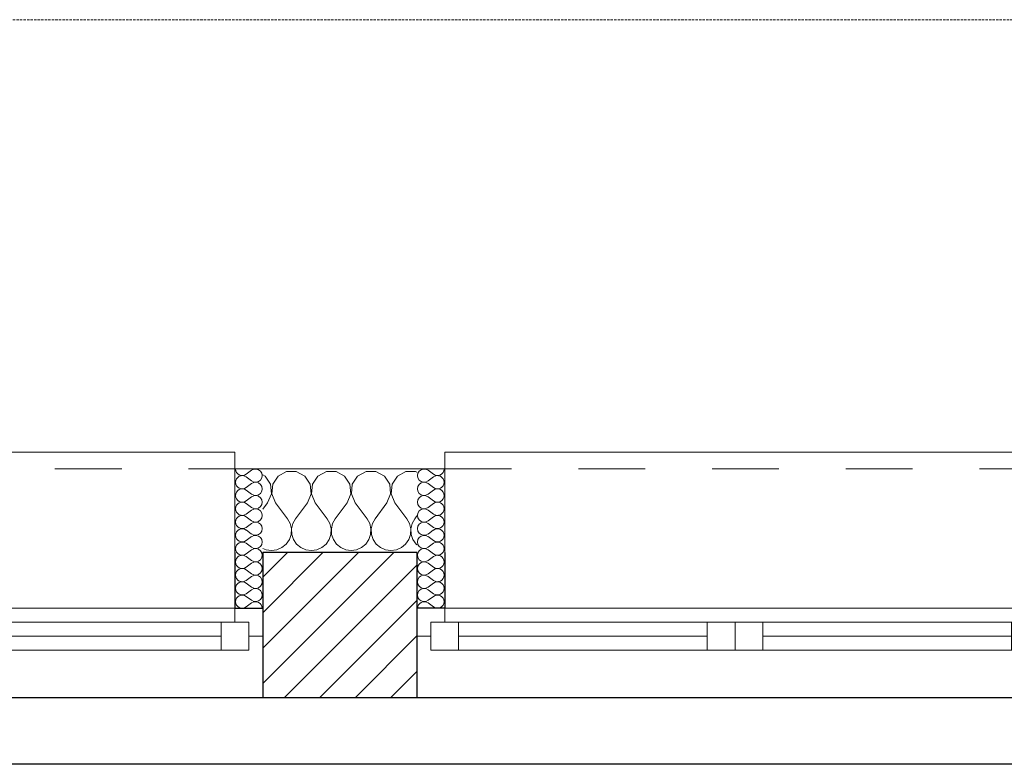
# Model space of a CAD drawing. Header units: millimetres. Extents: x 27262 to 215252, y 16288 to 306312.
# Tile 68 of 76: x 142251 to 143577, y 182133 to 183135. Entities that reach past the tile are written whole.
import ezdxf

# ---------------------------------------------------------------- set-up
doc = ezdxf.new("R2010")
doc.units = ezdxf.units.MM
doc.linetypes.add('DASHED2', pattern=[0.47625, 0.3175, -0.15875])
doc.linetypes.add('Przerywana', pattern=[240, 120, -120])
doc.layers.add('KR_INW', color=252, linetype='Continuous')
doc.layers.add('Okna ArchiCADa', color=252, linetype='Continuous')
for name, color, linetype, lineweight in [('KR_INW_Nr_pióra__101', 252, 'Continuous', 5), ('KR_INW_Nr_pióra__102', 252, 'Continuous', 5), ('KR_INW_Nr_pióra__27', 252, 'Continuous', 25), ('KR_INW_Nr_pióra__47', 252, 'Continuous', 15), ('Okna ArchiCADa_Nr_pióra__1', 252, 'Continuous', 13), ('Okna ArchiCADa_Nr_pióra__27', 252, 'Continuous', 25), ('Okna ArchiCADa_Nr_pióra__61', 252, 'Continuous', 13)]:
    doc.layers.add(name, color=color, linetype=linetype, lineweight=lineweight)

# ---------------------------------------------------------------- blocks, each defined once
blk = doc.blocks.new('*X126')
at = {"layer": 'KR_INW_Nr_pióra__102', "linetype": 'Continuous'}
for p, q in [((210416.9, 121662.7), (210412.9, 121664.9)), ((210426.5, 121648.2), (210416.9, 121662.7)), ((210440.3, 121662.7), (210430.6, 121648.2)), ((210455.6, 121670.9), (210440.3, 121662.7)), ((210473, 121670.9), (210455.6, 121670.9)), ((210488.3, 121662.7), (210473, 121670.9)), ((210497.9, 121648.2), (210488.3, 121662.7)), ((210511.7, 121662.7), (210502.1, 121648.2)), ((210527, 121670.9), (210511.7, 121662.7)), ((210544.4, 121670.9), (210527, 121670.9)), ((210559.7, 121662.7), (210544.4, 121670.9)), ((210569.4, 121648.2), (210559.7, 121662.7)), ((210583.1, 121662.7), (210573.5, 121648.2)), ((210598.4, 121670.9), (210583.1, 121662.7)), ((210615.8, 121670.9), (210598.4, 121670.9)), ((210631.2, 121662.7), (210615.8, 121670.9)), ((210640.8, 121648.2), (210631.2, 121662.7)), ((210654.5, 121662.7), (210644.9, 121648.2)), ((210669.9, 121670.9), (210654.5, 121662.7)), ((210687.3, 121670.9), (210669.9, 121670.9)), ((210689.5, 121669.7), (210687.3, 121670.9)), ((210428.2, 121630.9), (210426.5, 121648.2)), ((210430.6, 121648.2), (210429, 121630.9)), ((210499.6, 121630.9), (210497.9, 121648.2)), ((210502.1, 121648.2), (210500.4, 121630.9)), ((210571, 121630.9), (210569.4, 121648.2)), ((210573.5, 121648.2), (210571.8, 121630.9)), ((210642.4, 121630.9), (210640.8, 121648.2)), ((210644.9, 121648.2), (210643.3, 121630.9)), ((210421.4, 121614.9), (210428.2, 121630.9)), ((210429, 121630.9), (210435.7, 121614.9)), ((210492.9, 121614.9), (210499.6, 121630.9)), ((210500.4, 121630.9), (210507.1, 121614.9)), ((210564.3, 121614.9), (210571, 121630.9)), ((210571.8, 121630.9), (210578.6, 121614.9)), ((210635.7, 121614.9), (210642.4, 121630.9)), ((210643.3, 121630.9), (210650, 121614.9)), ((210421.4, 121614.9), (210412.9, 121603.5)), ((210435.7, 121614.9), (210457.1, 121586.3)), ((210492.9, 121614.9), (210471.4, 121586.3)), ((210507.1, 121614.9), (210528.6, 121586.3)), ((210564.3, 121614.9), (210542.9, 121586.3)), ((210578.6, 121614.9), (210600, 121586.3)), ((210635.7, 121614.9), (210614.3, 121586.3)), ((210650, 121614.9), (210671.4, 121586.3)), ((210689.5, 121591.4), (210685.7, 121586.3)), ((210461.9, 121577.7), (210457.1, 121586.3)), ((210464.1, 121568.1), (210461.9, 121577.7)), ((210466.7, 121577.7), (210464.4, 121568.1)), ((210471.4, 121586.3), (210466.7, 121577.7)), ((210533.3, 121577.7), (210528.6, 121586.3)), ((210535.6, 121568.1), (210533.3, 121577.7)), ((210538.1, 121577.7), (210535.9, 121568.1)), ((210542.9, 121586.3), (210538.1, 121577.7)), ((210604.8, 121577.7), (210600, 121586.3)), ((210607, 121568.1), (210604.8, 121577.7)), ((210609.5, 121577.7), (210607.3, 121568.1)), ((210614.3, 121586.3), (210609.5, 121577.7)), ((210676.2, 121577.7), (210671.4, 121586.3)), ((210678.4, 121568.1), (210676.2, 121577.7)), ((210680.9, 121577.7), (210678.7, 121568.1)), ((210685.7, 121586.3), (210680.9, 121577.7)), ((210460.5, 121548.9), (210463.7, 121558.2)), ((210463.7, 121558.2), (210464.1, 121568.1)), ((210464.4, 121568.1), (210464.9, 121558.2)), ((210464.9, 121558.2), (210468.1, 121548.9)), ((210531.9, 121548.9), (210535.1, 121558.2)), ((210535.1, 121558.2), (210535.6, 121568.1)), ((210535.9, 121568.1), (210536.3, 121558.2)), ((210536.3, 121558.2), (210539.5, 121548.9)), ((210603.4, 121548.9), (210606.5, 121558.2)), ((210606.5, 121558.2), (210607, 121568.1)), ((210607.3, 121568.1), (210607.8, 121558.2)), ((210607.8, 121558.2), (210610.9, 121548.9)), ((210674.8, 121548.9), (210677.9, 121558.2)), ((210677.9, 121558.2), (210678.4, 121568.1)), ((210678.7, 121568.1), (210679.2, 121558.2)), ((210679.2, 121558.2), (210682.3, 121548.9)), ((210447.3, 121534.5), (210454.9, 121540.8)), ((210454.9, 121540.8), (210460.5, 121548.9)), ((210468.1, 121548.9), (210473.6, 121540.8)), ((210473.6, 121540.8), (210481.2, 121534.5)), ((210518.8, 121534.5), (210526.4, 121540.8)), ((210526.4, 121540.8), (210531.9, 121548.9)), ((210539.5, 121548.9), (210545.1, 121540.8)), ((210545.1, 121540.8), (210552.7, 121534.5)), ((210590.2, 121534.5), (210597.8, 121540.8)), ((210597.8, 121540.8), (210603.4, 121548.9)), ((210610.9, 121548.9), (210616.5, 121540.8)), ((210616.5, 121540.8), (210624.1, 121534.5)), ((210661.6, 121534.5), (210669.2, 121540.8)), ((210669.2, 121540.8), (210674.8, 121548.9)), ((210682.3, 121548.9), (210687.9, 121540.8)), ((210687.9, 121540.8), (210689.5, 121539.5)), ((210412.9, 121533.1), (210418.8, 121530.5)), ((210418.8, 121530.5), (210428.6, 121529.2)), ((210428.6, 121529.2), (210438.3, 121530.5)), ((210438.3, 121530.5), (210447.3, 121534.5)), ((210481.2, 121534.5), (210490.2, 121530.5)), ((210490.2, 121530.5), (210500, 121529.2)), ((210500, 121529.2), (210509.8, 121530.5)), ((210509.8, 121530.5), (210518.8, 121534.5)), ((210552.7, 121534.5), (210561.7, 121530.5)), ((210561.7, 121530.5), (210571.4, 121529.2)), ((210571.4, 121529.2), (210581.2, 121530.5)), ((210581.2, 121530.5), (210590.2, 121534.5)), ((210624.1, 121534.5), (210633.1, 121530.5)), ((210633.1, 121530.5), (210642.9, 121529.2)), ((210642.9, 121529.2), (210652.6, 121530.5)), ((210652.6, 121530.5), (210661.6, 121534.5))]:
    blk.add_line(p, q, dxfattribs=at)
blk = doc.blocks.new('*X146')
at = {"layer": 'KR_INW_Nr_pióra__102', "linetype": 'Continuous'}
for p, q in [((210709.8, 121673.2), (210719.3, 121666.1)), ((210709.8, 121654.2), (210719.3, 121661.3)), ((210709.8, 121649.4), (210719.3, 121642.3)), ((210709.8, 121630.4), (210719.3, 121637.5)), ((210709.8, 121625.6), (210719.3, 121618.5)), ((210709.8, 121606.5), (210719.3, 121613.7)), ((210709.8, 121601.8), (210719.3, 121594.6)), ((210709.8, 121582.7), (210719.3, 121589.9)), ((210709.8, 121578), (210719.3, 121570.8)), ((210709.8, 121558.9), (210719.3, 121566.1)), ((210709.8, 121554.2), (210719.3, 121547)), ((210709.8, 121535.1), (210719.3, 121542.3)), ((210709.8, 121530.4), (210719.3, 121523.2)), ((210709.8, 121511.3), (210719.3, 121518.5)), ((210709.8, 121506.5), (210719.3, 121499.4)), ((210709.8, 121487.5), (210719.3, 121494.6)), ((210709.8, 121482.7), (210719.3, 121475.6)), ((210709.8, 121463.7), (210719.3, 121470.8)), ((210709.8, 121458.9), (210719.3, 121451.8)), ((210709.8, 121439.9), (210719.3, 121447)), ((210709.8, 121435.1), (210719.3, 121428))]:
    blk.add_line(p, q, dxfattribs=at)
for centre, start, end in [((210702.6, 121663.7), 53.1301, 306.8699), ((210726.4, 121675.6), 233.1301, 0), ((210726.4, 121651.8), 0, 126.8699), ((210702.6, 121639.9), 53.1301, 306.8699), ((210726.4, 121651.8), 233.1301, 0), ((210702.6, 121616.1), 53.1301, 306.8699), ((210726.4, 121628), 0, 126.8699), ((210726.4, 121628), 233.1301, 0), ((210726.4, 121604.2), 0, 126.8699), ((210702.6, 121592.3), 53.1301, 306.8699), ((210726.4, 121604.2), 233.1301, 0), ((210726.4, 121580.4), 0, 126.8699), ((210702.6, 121568.5), 53.1301, 306.8699), ((210726.4, 121580.4), 233.1301, 0), ((210702.6, 121544.6), 53.1301, 306.8699), ((210726.4, 121556.5), 0, 126.8699), ((210726.4, 121556.5), 233.1301, 0), ((210726.4, 121532.7), 0, 126.8699), ((210702.6, 121520.8), 53.1301, 306.8699), ((210726.4, 121532.7), 233.1301, 0), ((210726.4, 121508.9), 0, 126.8699), ((210702.6, 121497), 53.1301, 306.8699), ((210726.4, 121508.9), 233.1301, 0), ((210702.6, 121473.2), 53.1301, 306.8699), ((210726.4, 121485.1), 0, 126.8699), ((210726.4, 121485.1), 233.1301, 0), ((210726.4, 121461.3), 0, 126.8699), ((210702.6, 121449.4), 53.1301, 306.8699), ((210726.4, 121461.3), 233.1301, 0), ((210726.4, 121437.5), 0, 126.8699), ((210702.6, 121425.6), 53.1301, 180), ((210726.4, 121437.5), 233.1301, 0)]:
    blk.add_arc(centre, 11.9, start, end, dxfattribs=at)
blk = doc.blocks.new('*X149')
at = {"layer": 'KR_INW_Nr_pióra__102', "linetype": 'Continuous'}
for p, q in [((210392.7, 121673.2), (210383.1, 121666.1)), ((210392.7, 121654.2), (210383.1, 121661.3)), ((210392.7, 121649.4), (210383.1, 121642.3)), ((210392.7, 121630.4), (210383.1, 121637.5)), ((210392.7, 121625.6), (210383.1, 121618.5)), ((210392.7, 121606.5), (210383.1, 121613.7)), ((210392.7, 121601.8), (210383.1, 121594.6)), ((210392.7, 121582.7), (210383.1, 121589.9)), ((210392.7, 121578), (210383.1, 121570.8)), ((210392.7, 121558.9), (210383.1, 121566.1)), ((210392.7, 121554.2), (210383.1, 121547)), ((210392.7, 121535.1), (210383.1, 121542.3)), ((210392.7, 121530.4), (210383.1, 121523.2)), ((210392.7, 121511.3), (210383.1, 121518.5)), ((210392.7, 121506.5), (210383.1, 121499.4)), ((210392.7, 121487.5), (210383.1, 121494.6)), ((210392.7, 121482.7), (210383.1, 121475.6)), ((210392.7, 121463.7), (210383.1, 121470.8)), ((210392.7, 121458.9), (210383.1, 121451.8)), ((210392.7, 121439.9), (210383.1, 121447)), ((210392.7, 121435.1), (210383.1, 121428))]:
    blk.add_line(p, q, dxfattribs=at)
for centre, start, end in [((210376, 121675.6), 180, 306.8699), ((210376, 121651.8), 53.1301, 180), ((210399.8, 121663.7), 233.1301, 126.8699), ((210376, 121651.8), 180, 306.8699), ((210399.8, 121639.9), 233.1301, 126.8699), ((210376, 121628), 53.1301, 180), ((210376, 121628), 180, 306.8699), ((210399.8, 121616.1), 233.1301, 126.8699), ((210376, 121604.2), 53.1301, 180), ((210376, 121604.2), 180, 306.8699), ((210376, 121580.4), 53.1301, 180), ((210399.8, 121592.3), 233.1301, 126.8699), ((210376, 121580.4), 180, 306.8699), ((210399.8, 121568.5), 233.1301, 126.8699), ((210376, 121556.5), 53.1301, 180), ((210376, 121556.5), 180, 306.8699), ((210399.8, 121544.6), 233.1301, 126.8699), ((210376, 121532.7), 53.1301, 180), ((210376, 121532.7), 180, 306.8699), ((210376, 121508.9), 53.1301, 180), ((210399.8, 121520.8), 233.1301, 126.8699), ((210376, 121508.9), 180, 306.8699), ((210399.8, 121497), 233.1301, 126.8699), ((210376, 121485.1), 53.1301, 180), ((210376, 121485.1), 180, 306.8699), ((210399.8, 121473.2), 233.1301, 126.8699), ((210376, 121461.3), 53.1301, 180), ((210376, 121461.3), 180, 306.8699), ((210376, 121437.5), 53.1301, 180), ((210399.8, 121449.4), 233.1301, 126.8699), ((210376, 121437.5), 180, 306.8699), ((210399.8, 121425.6), 0, 126.8699)]:
    blk.add_arc(centre, 11.9, start, end, dxfattribs=at)
blk = doc.blocks.new('Okno dwuskrzydłowe 19_3')
at = {"layer": 'Okna ArchiCADa_Nr_pióra__1', "linetype": 'Continuous'}
for p, q in [((-571.3, 230), (571.3, 230)), ((-546.3, 25), (-496.3, 25)), ((-546.3, -25), (-546.3, 25)), ((-496.3, 25), (-50, 25)), ((-496.3, 25), (-496.3, -25)), ((-496.3, 25), (-50, 25)), ((-50, -25), (-50, 25)), ((-50, 25), (0, 25)), ((0, 25), (0, -25)), ((0, 25), (50, 25)), ((0, -25), (0, 25)), ((50, 25), (496.3, 25)), ((50, 25), (50, -25)), ((50, 25), (496.3, 25)), ((496.3, -25), (496.3, 25)), ((496.3, 25), (546.3, 25)), ((546.3, 25), (546.3, -25)), ((-571.3, 0), (-546.3, 0)), ((-546.3, 0), (-546.3, -25)), ((-496.3, 0), (-50, 0)), ((50, 0), (496.3, 0)), ((546.3, -25), (546.3, 0)), ((546.3, 0), (571.3, 0)), ((-546.3, -25), (-521.3, -25)), ((-496.3, -25), (-546.3, -25)), ((-521.3, -25), (-521.3, -50)), ((-50, -25), (-496.3, -25)), ((0, -25), (-50, -25)), ((50, -25), (0, -25)), ((496.3, -25), (50, -25)), ((546.3, -25), (496.3, -25)), ((521.3, -50), (521.3, -25)), ((521.3, -25), (546.3, -25)), ((-521.3, -50), (-571.3, -50)), ((0, -50), (-521.3, -50)), ((521.3, -50), (0, -50)), ((571.3, -50), (521.3, -50)), ((-521.3, -300), (-521.3, -330)), ((521.3, -330), (521.3, -300)), ((-521.3, -330), (521.3, -330))]:
    blk.add_line(p, q, dxfattribs=at)
at = {"layer": 'Okna ArchiCADa_Nr_pióra__1', "linetype": 'Przerywana'}
blk.add_line((-521.3, -300), (521.3, -300), dxfattribs=at)
at = {"layer": 'Okna ArchiCADa_Nr_pióra__27', "linetype": 'Continuous'}
for p, q in [((-571.3, -50), (-571.3, 0)), ((571.3, -50), (571.3, 0)), ((-521.3, -50), (-571.3, -50)), ((521.3, -50), (571.3, -50))]:
    blk.add_line(p, q, dxfattribs=at)
blk = doc.blocks.new('Okno dwuskrzydłowe 19_4')
at = {"layer": 'Okna ArchiCADa_Nr_pióra__1', "linetype": 'Continuous'}
for p, q in [((-571.6, 230), (571.6, 230)), ((-546.6, 25), (-496.6, 25)), ((-546.6, -25), (-546.6, 25)), ((-496.6, 25), (-50, 25)), ((-496.6, 25), (-496.6, -25)), ((-496.6, 25), (-50, 25)), ((-50, -25), (-50, 25)), ((-50, 25), (0, 25)), ((0, 25), (0, -25)), ((0, 25), (50, 25)), ((0, -25), (0, 25)), ((50, 25), (496.6, 25)), ((50, 25), (50, -25)), ((50, 25), (496.6, 25)), ((496.6, -25), (496.6, 25)), ((496.6, 25), (546.6, 25)), ((546.6, 25), (546.6, -25)), ((-571.6, 0), (-546.6, 0)), ((-546.6, 0), (-546.6, -25)), ((-496.6, 0), (-50, 0)), ((50, 0), (496.6, 0)), ((546.6, -25), (546.6, 0)), ((546.6, 0), (571.6, 0)), ((-546.6, -25), (-521.6, -25)), ((-496.6, -25), (-546.6, -25)), ((-521.6, -25), (-521.6, -50)), ((-50, -25), (-496.6, -25)), ((0, -25), (-50, -25)), ((50, -25), (0, -25)), ((496.6, -25), (50, -25)), ((546.6, -25), (496.6, -25)), ((521.6, -50), (521.6, -25)), ((521.6, -25), (546.6, -25)), ((-521.6, -50), (-571.6, -50)), ((0, -50), (-521.6, -50)), ((521.6, -50), (0, -50)), ((571.6, -50), (521.6, -50)), ((-521.6, -300), (-521.6, -330)), ((521.6, -330), (521.6, -300)), ((-521.6, -330), (521.6, -330))]:
    blk.add_line(p, q, dxfattribs=at)
at = {"layer": 'Okna ArchiCADa_Nr_pióra__1', "linetype": 'Przerywana'}
blk.add_line((-521.6, -300), (521.6, -300), dxfattribs=at)
at = {"layer": 'Okna ArchiCADa_Nr_pióra__27', "linetype": 'Continuous'}
for p, q in [((-571.6, -50), (-571.6, 0)), ((571.6, -50), (571.6, 0)), ((-521.6, -50), (-571.6, -50)), ((521.6, -50), (571.6, -50))]:
    blk.add_line(p, q, dxfattribs=at)
blk = doc.blocks.new('Wnęka sklepiona płasko 19_4')
at = {"layer": 'Okna ArchiCADa_Nr_pióra__27', "linetype": 'Continuous'}
for p, q in [((-1281.3, 250), (-1281.3, 130)), ((1281.3, 250), (-1281.3, 250)), ((1281.3, 130), (1281.3, 250)), ((-1281.3, 130), (1281.3, 130))]:
    blk.add_line(p, q, dxfattribs=at)
at = {"layer": 'Okna ArchiCADa_Nr_pióra__61', "linetype": 'Continuous'}
blk.add_line((-1281.3, 250), (1281.3, 250), dxfattribs=at)
blk = doc.blocks.new('Ściana_2', base_point=(179075.1, 121675.6))
at = {"layer": 'KR_INW_Nr_pióra__101', "linetype": 'Continuous'}
h = blk.add_hatch(dxfattribs=at)
h.set_pattern_fill('CEGŁA_LICÓWKA', color=256, style=0, pattern_type=2)
h.set_pattern_definition([(45, (0, 0), (-31.819804, 31.819804), [])])
h.paths.add_polyline_path([(210412.9, 121375.6), (210412.9, 121265.6), (210689.5, 121265.6), (210689.5, 121375.6), (210689.5, 121425.6), (210689.5, 121525.6), (210412.9, 121525.6), (210412.9, 121425.6)])
at = {"layer": 'KR_INW_Nr_pióra__27', "linetype": 'Continuous'}
for p, q in [((210362.9, 121525.6), (210362.9, 121425.6)), ((210689.5, 121525.6), (210412.9, 121525.6)), ((210412.9, 121525.6), (210412.9, 121425.6)), ((210689.5, 121525.6), (210689.5, 121425.6)), ((210739.5, 121525.6), (210739.5, 121425.6)), ((210362.9, 121425.6), (210412.9, 121425.6)), ((210412.9, 121425.6), (210412.9, 121375.6)), ((210739.5, 121425.6), (210689.5, 121425.6)), ((210689.5, 121425.6), (210689.5, 121375.6)), ((210412.9, 121375.6), (210412.9, 121265.6)), ((210689.5, 121375.6), (210689.5, 121265.6)), ((210412.9, 121265.6), (210689.5, 121265.6))]:
    blk.add_line(p, q, dxfattribs=at)
at = {"layer": 'KR_INW_Nr_pióra__47', "linetype": 'Continuous'}
for p, q in [((210412.9, 121675.6), (210362.9, 121675.6)), ((210362.9, 121425.6), (210362.9, 121675.6)), ((210362.9, 121675.6), (210362.9, 121525.6)), ((210689.5, 121675.6), (210739.5, 121675.6)), ((210739.5, 121425.6), (210739.5, 121675.6)), ((210739.5, 121675.6), (210739.5, 121525.6)), ((210412.9, 121425.6), (210362.9, 121425.6)), ((210689.5, 121425.6), (210739.5, 121425.6))]:
    blk.add_line(p, q, dxfattribs=at)
at = {"layer": 'KR_INW_Nr_pióra__47', "linetype": 'Continuous', "flags": 128}
blk.add_lwpolyline([(210689.5, 121675.6), (210412.9, 121675.6)], dxfattribs=at)
at = {"layer": 'KR_INW'}
for name in ['*X149', '*X126', '*X146']:
    blk.add_blockref(name, (0, 0), dxfattribs=at)
at = {"layer": 'Okna ArchiCADa', "color": 21, "linetype": 'Continuous', "lineweight": 13, "true_color": 0xff9955, "xscale": -1, "zscale": 1000, "rotation": 180}
for name, p in [('Okno dwuskrzydłowe 19_4', (209841.3, 121375.6)), ('Okno dwuskrzydłowe 19_3', (211260.8, 121375.6))]:
    blk.add_blockref(name, p, dxfattribs=at)
at = {"layer": 'Okna ArchiCADa', "color": 251, "linetype": 'Continuous', "lineweight": 13, "true_color": 0x6a6a6a, "xscale": -1, "zscale": 1000, "rotation": 180}
blk.add_blockref('Wnęka sklepiona płasko 19_4', (210550.9, 121395.6), dxfattribs=at)

msp = doc.modelspace()

# ---------------------------------------------------------------- linework, layer by layer
at = {"linetype": 'DASHED2', "lineweight": 20, "ltscale": 10}
msp.add_line((157846.7, 183135.3), (139802, 183135.3), dxfattribs=at)

# ---------------------------------------------------------------- block references
at = {"layer": 'KR_INW', "color": 252, "xscale": 0.75, "yscale": 0.75, "zscale": 0.75}
msp.add_blockref('Ściana_2', (119074.8, 182530.5), dxfattribs=at)

doc.saveas('drawing.dxf')
